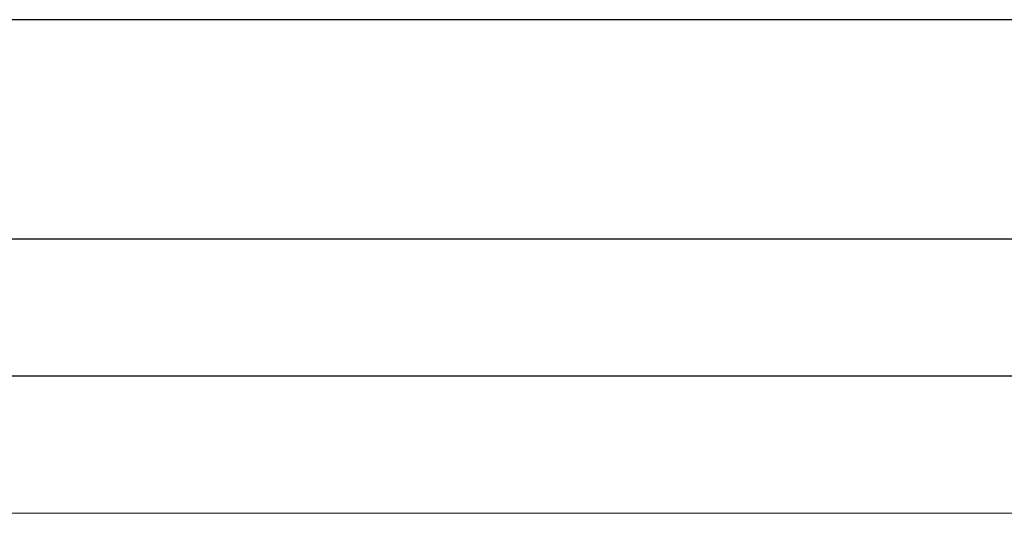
# Model space of a CAD drawing. Header units: millimetres. Extents: x 11 to 55443, y -2 to 19464.
# Tile 71 of 135: x 29400 to 29759, y 10654 to 10834. Entities that reach past the tile are written whole.
import ezdxf

# ---------------------------------------------------------------- set-up
doc = ezdxf.new("R2010")
doc.units = ezdxf.units.MM
doc.header["$MEASUREMENT"] = 0
doc.linetypes.add('Wipeout_Contour', pattern=[1000, 0, -1000])
doc.layers.add('Nowe_A__STROPY', color=7, linetype='Continuous')
doc.layers.add('Nowe_A__STROPY_Nr_pióra__1', color=7, linetype='Continuous', lineweight=13)
doc.layers.add('Nowe_A__STROPY_Nr_pióra__21', color=7, linetype='Continuous', lineweight=25)

# ---------------------------------------------------------------- blocks, each defined once
blk = doc.blocks.new('ElemPrzekroju_27_1', base_point=(7287.15, 10853.98))
at = {"color": 254, "linetype": 'Wipeout_Contour', "lineweight": 0, "ltscale": 122838.887801}
blk.add_wipeout([(49533.61, 10753.98), (429.78, 10753.98), (429.78, 10703.98), (49533.61, 10703.98)], dxfattribs=at).dxf.layer = 'Nowe_A__STROPY'
at = {"color": 254, "linetype": 'Wipeout_Contour', "lineweight": 0, "ltscale": 122996.403299}
blk.add_wipeout([(49533.61, 10833.98), (429.78, 10833.98), (429.78, 10753.98), (49533.61, 10753.98)], dxfattribs=at).dxf.layer = 'Nowe_A__STROPY'
at = {"color": 254, "linetype": 'Wipeout_Contour', "lineweight": 0, "ltscale": 122717.845394}
blk.add_wipeout([(429.78, 10653.98), (49533.61, 10653.98), (49533.61, 10703.98), (429.78, 10703.98)], dxfattribs=at).dxf.layer = 'Nowe_A__STROPY'
at = {"layer": 'Nowe_A__STROPY_Nr_pióra__1', "color": 7, "linetype": 'Continuous', "lineweight": 13}
blk.add_line((49533.61, 10653.98), (429.78, 10653.98), dxfattribs=at)
at = {"layer": 'Nowe_A__STROPY_Nr_pióra__21', "color": 7, "linetype": 'Continuous', "lineweight": 25}
for p, q in [((49533.61, 10833.98), (429.78, 10833.98)), ((49533.61, 10753.98), (429.78, 10753.98)), ((49533.61, 10703.98), (429.78, 10703.98))]:
    blk.add_line(p, q, dxfattribs=at)

msp = doc.modelspace()

# ---------------------------------------------------------------- block references
at = {"layer": 'Nowe_A__STROPY', "lineweight": 0}
msp.add_blockref('ElemPrzekroju_27_1', (7287.15, 10853.98), dxfattribs=at)

doc.saveas('drawing.dxf')
